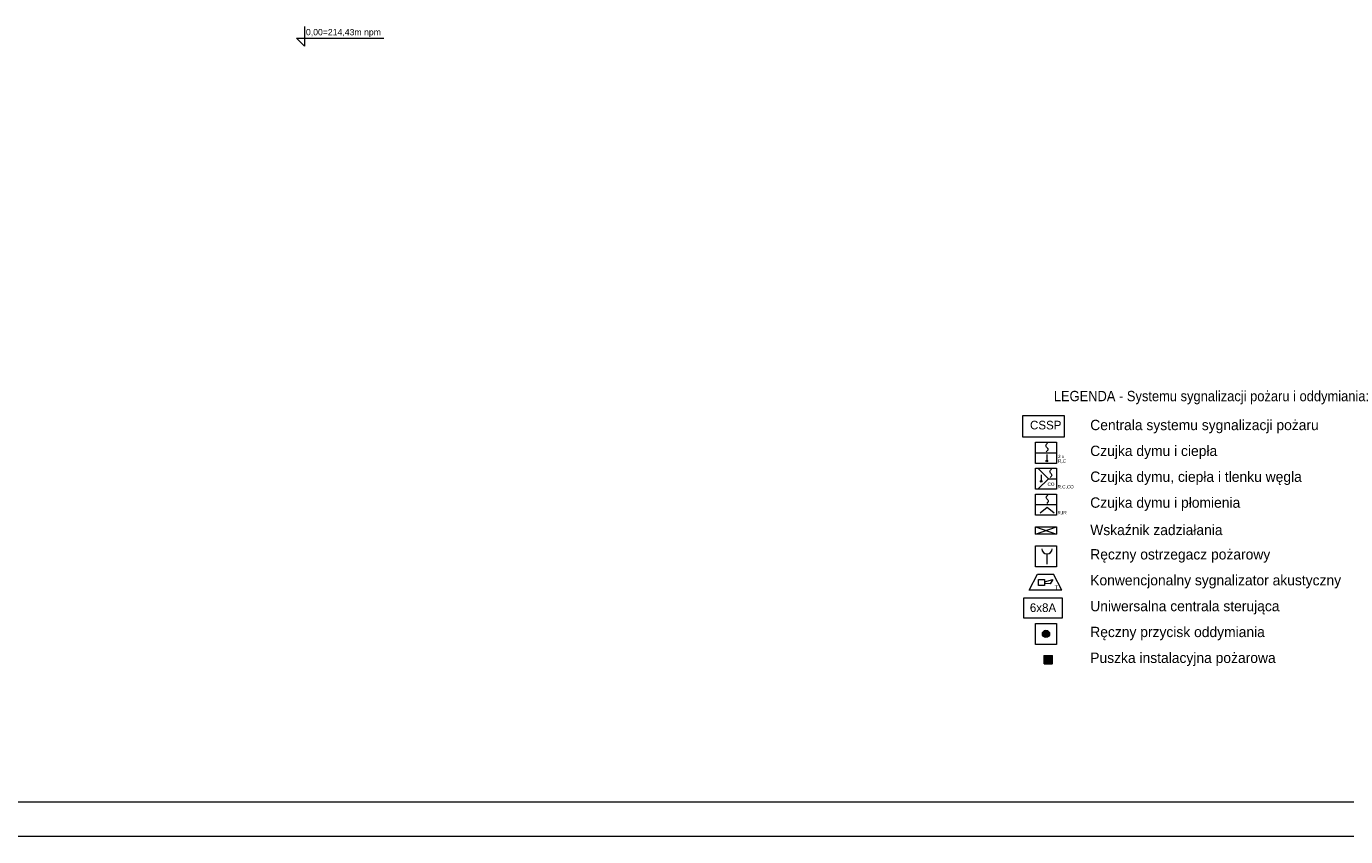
# Model space of a CAD drawing. Header units: centimetres. Extents: x 74437 to 92332, y -37016 to -3432.
# Tile 9 of 68: x 77996 to 80290, y -32452 to -31043. Entities that reach past the tile are written whole.
import ezdxf

# ---------------------------------------------------------------- set-up
doc = ezdxf.new("R2010")
doc.units = ezdxf.units.CM
doc.header["$LTSCALE"] = 0.02
for name, color, linetype, lineweight in [('_pk_tabelka', 7, 'Continuous', 15), ('Linia SSP', 7, 'Continuous', 35), ('OPISY', 8, 'Continuous', 13), ('SOD_UCS', 7, 'Continuous', 9), ('SSP', 7, 'Continuous', 25), ('SSP_Centrala', 7, 'Continuous', 25), ('SSP_PO-6x', 7, 'Continuous', 25), ('SSP_SAW-6101', 7, 'Continuous', 25), ('SSP_WZ-31', 7, 'Continuous', 25)]:
    doc.layers.add(name, color=color, linetype=linetype, lineweight=lineweight)
doc.styles.get("Standard").update_dxf_attribs({"font": 'arial.ttf', "height": 12})
doc.styles.add('Tomasz_W legenda', font='TCM_____.TTF')

# ---------------------------------------------------------------- blocks, each defined once
blk = doc.blocks.new('POLON6000')
at = {"layer": 'Linia SSP', "lineweight": 5}
blk.add_lwpolyline([(0, 12.8), (0, 0), (25.6, 0), (25.6, 12.8)], close=True, dxfattribs=at)
blk = doc.blocks.new('WZ-31')
at = {"layer": 'Linia SSP', "lineweight": 5}
for p, q in [((0, 0), (12.8, 4.36)), ((0, 4.36), (12.8, 0))]:
    blk.add_line(p, q, dxfattribs=at)
blk.add_lwpolyline([(0, 0), (0, 4.36), (12.8, 4.36), (12.8, 0)], close=True, dxfattribs=at)
blk = doc.blocks.new('SAW-6101')
at = {"layer": 'Linia SSP', "lineweight": 5}
for p, q in [((0, 0), (6.4, 12.8)), ((6.4, 12.8), (19.2, 12.8)), ((25.6, 0), (19.2, 12.8)), ((25.6, 0), (0, 0)), ((7.3, 8.5), (12.1, 8.5)), ((7.3, 3.7), (7.3, 8.5)), ((12.1, 3.7), (7.3, 3.7)), ((12.1, 6.7), (18.7, 8.5)), ((12.1, 8.5), (12.1, 3.7)), ((16.4, 5.1), (12.1, 5.5)), ((18.7, 8.5), (16.4, 5.1))]:
    blk.add_line(p, q, dxfattribs=at)
blk.add_text('T', height=3.5, rotation=360, dxfattribs=at).set_placement((19.9, 0.5))
blk = doc.blocks.new('UCS6000')
at = {"layer": 'Linia SSP', "lineweight": 5}
blk.add_lwpolyline([(-25.6, 12.8), (-25.6, 0), (0, 0), (0, 12.8)], close=True, dxfattribs=at)
blk = doc.blocks.new('PO-xx')
at = {"layer": 'Linia SSP', "lineweight": 5}
h = blk.add_hatch(color=256, dxfattribs=at)
h.set_gradient(color1=(255, 255, 255))
edge = h.paths.add_edge_path()
edge.add_arc((6.4, 6.4), 2.21, 0, 360)
blk.add_lwpolyline([(0, 12.8), (12.8, 12.8), (12.8, 0), (0, 0)], close=True, dxfattribs=at)
blk.add_circle((6.4, 6.4), 2.21, dxfattribs=at)
blk = doc.blocks.new('AWOZ_P')
at = {"layer": 'SSP'}
blk.add_hatch(color=256, dxfattribs=at).paths.add_polyline_path([(379.9, 273.4), (379.9, 279.6), (386.1, 279.6), (386.1, 273.4)])
blk.add_lwpolyline([(379.9, 273.4), (379.9, 279.6), (386.1, 279.6), (386.1, 273.4)], close=True, dxfattribs=at)

msp = doc.modelspace()

# ---------------------------------------------------------------- hatches: boundary and pattern name
at = {"layer": 'Linia SSP', "lineweight": 5}
for points in [[(79772, -31798.7, 1), (79769.4, -31798.7, 1)], [(79762.2, -31834.1, 1), (79759.5, -31834.1, 1)]]:
    msp.add_hatch(color=256, dxfattribs=at).paths.add_polyline_path(points)

# ---------------------------------------------------------------- linework, layer by layer
at = {"layer": '_pk_tabelka', "color": 7, "ltscale": 3}
for p, q in [((82805.7, -32392.2), (74705.7, -32392.2)), ((82865.7, -32452.2), (74455.7, -32452.2))]:
    msp.add_line(p, q, dxfattribs=at)
at = {"layer": 'Linia SSP', "linetype": 'Continuous', "lineweight": 5}
for p, q in [((79769, -31772.4), (79769.3, -31771.2)), ((79769.3, -31771.2), (79770.2, -31769.8)), ((79770.2, -31769.8), (79771.7, -31768.1)), ((79769.3, -31773.6), (79769, -31772.4)), ((79770, -31774.6), (79769.3, -31773.6)), ((79771.2, -31781.3), (79769.7, -31783)), ((79770.2, -31775), (79770, -31774.6)), ((79770.7, -31775.5), (79770.2, -31775)), ((79770.7, -31775.5), (79771.2, -31776.1)), ((79771.2, -31776.1), (79771.4, -31776.4)), ((79772.1, -31779.9), (79771.2, -31781.3)), ((79771.4, -31776.4), (79772.1, -31777.4)), ((79772.1, -31777.4), (79772.4, -31778.7)), ((79772.4, -31778.7), (79772.1, -31779.9)), ((79775.9, -31817.2), (79776.2, -31816)), ((79776.2, -31818.4), (79775.9, -31817.2)), ((79776.2, -31816), (79777.1, -31814.6)), ((79777.1, -31814.6), (79778.6, -31812.9)), ((79776.9, -31819.4), (79776.2, -31818.4)), ((79778, -31826.1), (79776.5, -31827.8)), ((79777.1, -31819.8), (79776.9, -31819.4)), ((79777.6, -31820.3), (79777.1, -31819.8)), ((79777.6, -31820.3), (79778, -31820.9)), ((79778, -31820.9), (79778.3, -31821.2)), ((79778.9, -31824.7), (79778, -31826.1)), ((79778.3, -31821.2), (79778.9, -31822.2)), ((79778.9, -31822.2), (79779.2, -31823.5)), ((79779.2, -31823.5), (79778.9, -31824.7)), ((79769.7, -31862.3), (79770, -31861.1)), ((79770, -31863.6), (79769.7, -31862.3)), ((79770, -31861.1), (79770.9, -31859.7)), ((79770.9, -31859.7), (79772.4, -31858)), ((79770.7, -31864.6), (79770, -31863.6)), ((79771.9, -31871.2), (79770.4, -31872.9)), ((79770.9, -31864.9), (79770.7, -31864.6)), ((79771.4, -31865.5), (79770.9, -31864.9)), ((79771.4, -31865.5), (79771.9, -31866)), ((79771.9, -31866), (79772.1, -31866.4)), ((79772.8, -31869.8), (79771.9, -31871.2)), ((79772.1, -31866.4), (79772.8, -31867.4)), ((79772.8, -31867.4), (79773.1, -31868.6)), ((79773.1, -31868.6), (79772.8, -31869.8))]:
    msp.add_line(p, q, dxfattribs=at)
at = {"layer": 'Linia SSP', "lineweight": 5}
for p, q in [((79750.8, -31784.6), (79787.5, -31784.6)), ((79770.7, -31787.6), (79770.7, -31798.7)), ((79773.4, -31829.6), (79755.1, -31811.3)), ((79773.4, -31829.6), (79755.1, -31848)), ((79760.8, -31822.9), (79760.8, -31834.1)), ((79773.4, -31829.6), (79787.5, -31829.6)), ((79750.8, -31874.6), (79787.5, -31874.6)), ((79771.4, -31879.5), (79759.2, -31889.6)), ((79783.6, -31889.6), (79771.4, -31879.5)), ((79770.9, -31960.5), (79770.9, -31978.5))]:
    msp.add_line(p, q, dxfattribs=at)
for points in [[(79750.8, -31766.3), (79787.5, -31766.3), (79787.5, -31803), (79750.8, -31803)], [(79750.8, -31811.3), (79787.5, -31811.3), (79787.5, -31848), (79750.8, -31848)], [(79750.8, -31856.3), (79787.5, -31856.3), (79787.5, -31893), (79750.8, -31893)], [(79750.8, -31946.3), (79787.5, -31946.3), (79787.5, -31983), (79750.8, -31983)]]:
    msp.add_lwpolyline(points, close=True, dxfattribs=at)
for centre in [(79770.7, -31798.7), (79760.8, -31834.1)]:
    msp.add_circle(centre, 1.35, dxfattribs=at)
msp.add_arc((79770.9, -31951.5), 9, 180, 0, dxfattribs=at)
at = {"layer": 'OPISY'}
for p, q in [((78479.6, -31042.9), (78479.6, -31077.1)), ((78479.6, -31077.1), (78466.1, -31063.6)), ((78466.1, -31063.6), (78617.7, -31063.6))]:
    msp.add_line(p, q, dxfattribs=at)

# ---------------------------------------------------------------- block references
at = {"layer": 'SOD_UCS', "color": 5, "xscale": 2.65748031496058, "yscale": 2.65748031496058, "zscale": 2.65748031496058}
msp.add_blockref('UCS6000', (79797.9, -32071.6), dxfattribs=at)
at = {"layer": 'SSP', "xscale": 2.25, "yscale": 2.25, "zscale": 2.25}
msp.add_blockref('AWOZ_P', (78911.2, -32766.8), dxfattribs=at)
at = {"layer": 'SSP_Centrala', "color": 5, "xscale": 2.870078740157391, "yscale": 2.870078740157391, "zscale": 2.870078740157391}
msp.add_blockref('POLON6000', (79728.1, -31757.1), dxfattribs=at)
at = {"layer": 'SSP_PO-6x', "color": 5, "xscale": 2.870078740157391, "yscale": 2.870078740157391, "zscale": 2.870078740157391}
msp.add_blockref('PO-xx', (79750.8, -32118), dxfattribs=at)
at = {"layer": 'SSP_SAW-6101', "xscale": 2.206312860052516, "yscale": 2.206312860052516, "zscale": 2.206312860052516}
msp.add_blockref('SAW-6101', (79740, -32023.8), dxfattribs=at)
at = {"layer": 'SSP_WZ-31', "color": 5, "xscale": 2.870078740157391, "yscale": 2.870078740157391, "zscale": 2.870078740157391}
msp.add_blockref('WZ-31', (79750.8, -31925.9), dxfattribs=at)

# ---------------------------------------------------------------- texts
at = {"layer": 'Linia SSP', "lineweight": 5}
for s, p in [('2 x', (79790.1, -31793.9)), ('R,C', (79790.1, -31801.6)), ('CO', (79771.8, -31842.1)), ('R,C,CO', (79789.3, -31846.6)), ('R,IR', (79789.1, -31891.6))]:
    msp.add_text(s, height=5.74, dxfattribs=at).set_placement(p)
at = {"layer": 'OPISY', "insert": (78478.1, -31047.5), "char_height": 10.8, "width": 181.834, "attachment_point": 1}
msp.add_mtext('{\\fArial|b0|i0|c238|p34; 0,00=214,43m npm}', dxfattribs=at)
at = {"layer": 'SSP', "ltscale": 0.5, "attachment_point": 4, "line_spacing_factor": 0.825, "style": 'Tomasz_W legenda'}
for s, insert, char_height, width in [('LEGENDA - Systemu sygnalizacji pożaru i oddymiania:', (79782.6, -31688.6), 18, 619.757), ('Centrala systemu sygnalizacji pożaru ', (79846.1, -31738.9), 18, 579.917), ('CSSP', (79741.4, -31736.5), 15, 579.917), ('Czujka dymu i ciepła ', (79846.1, -31783.9), 18, 579.917), ('Czujka dymu, ciepła i tlenku węgla', (79846.1, -31828.9), 18, 579.917), ('Czujka dymu i płomienia ', (79846.1, -31873.9), 18, 579.917), ('Wskaźnik zadziałania ', (79846.1, -31918.9), 18, 579.917), ('Ręczny ostrzegacz pożarowy ', (79846.1, -31963.9), 18, 579.917), ('Konwencjonalny sygnalizator akustyczny', (79846.1, -32008.9), 18, 579.917), ('6x8A', (79741.1, -32054.1), 15, 579.917), ('Uniwersalna centrala sterująca ', (79846.1, -32053.9), 18, 579.917), ('Ręczny przycisk oddymiania ', (79846.1, -32098.9), 18, 579.917), ('Puszka instalacyjna pożarowa ', (79846.1, -32143.9), 18, 579.917)]:
    msp.add_mtext(s, dxfattribs=dict(at, insert=insert, char_height=char_height, width=width))

doc.saveas('drawing.dxf')
